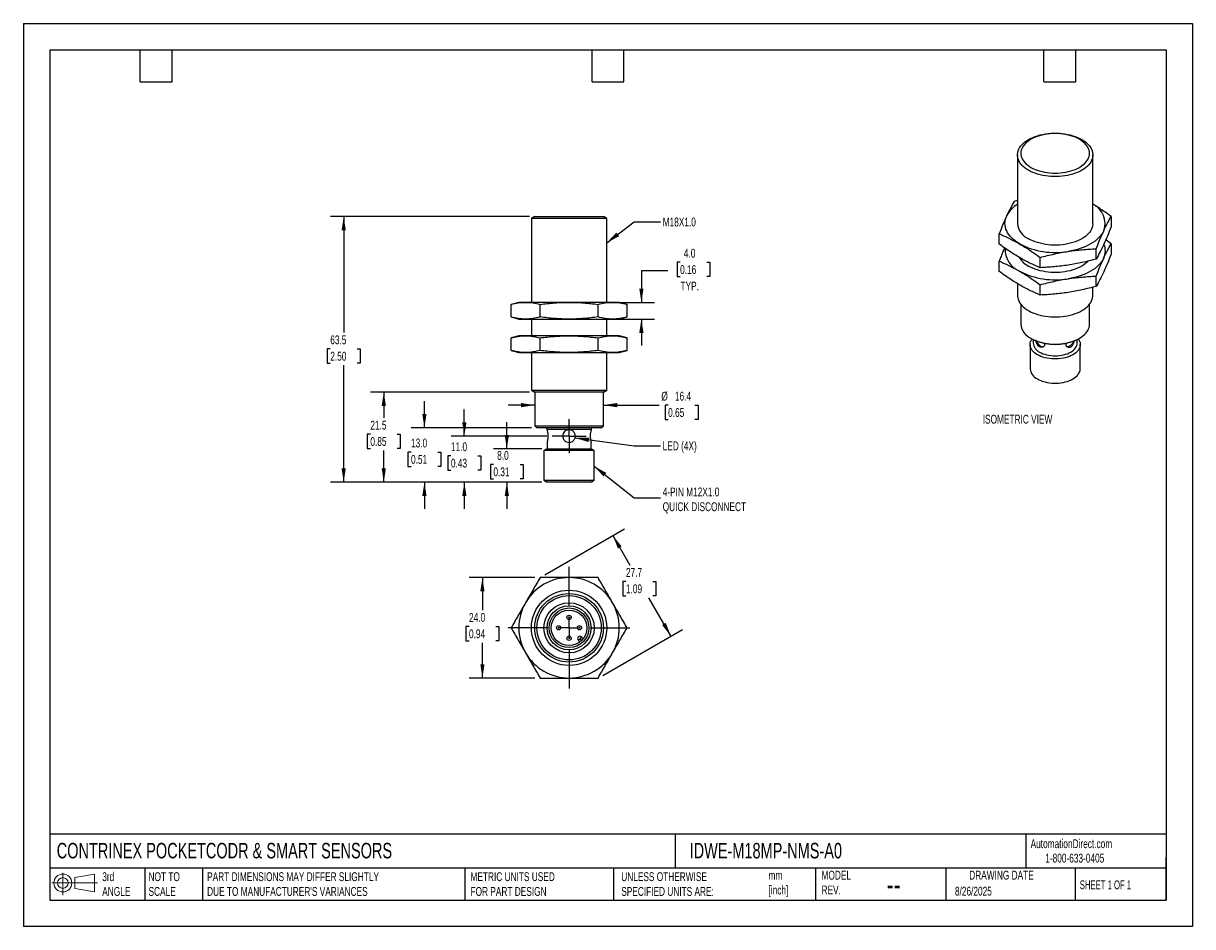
# Model space of a CAD drawing. Header units: millimetres. Extents: x 0 to 279, y 0 to 216.
import ezdxf

# ---------------------------------------------------------------- set-up
doc = ezdxf.new("R2010")
doc.units = ezdxf.units.MM
doc.linetypes.add('CENTERX2', pattern=[20.32, 12.7, -2.54, 2.54, -2.54])
doc.layers.add('CENTER', color=40, linetype='CENTERX2')
doc.layers.add('DIMENSIONS', color=140, linetype='Continuous', lineweight=25)
doc.layers.add('TEXT', color=140, linetype='Continuous', lineweight=25)
doc.styles.add('SLDTEXTSTYLE0', font='TXT', dxfattribs={"width": 0.7})
doc.styles.add('SLDTEXTSTYLE1', font='TXT', dxfattribs={"width": 0.65})
doc.dimstyles.new('SLDDIMSTYLE0', dxfattribs={"dimtxt": 2.158008, "dimasz": 3.302, "dimexe": 0, "dimexo": 0.0625, "dimgap": 0.539502, "dimtad": 0, "dimtih": 1, "dimtoh": 1, "dimdec": 1, "dimrnd": 1e-09, "dimzin": 4, "dimdsep": 46, "dimtxsty": 'SLDTEXTSTYLE0', "dimsah": 1, "dimcen": 0.09, "dimadec": 0, "dimazin": 1, "dimtfac": 1, "dimtdec": 1, "dimtofl": 0, "dimtmove": 0, "dimatfit": 3, "dimfxl": 0, "dimfrac": 2, "dimtolj": 1, "dimtzin": 12, "dimarcsym": 0})
doc.dimstyles.new('SLDDIMSTYLE1', dxfattribs={"dimtxt": 2.158008, "dimasz": 3.302, "dimexe": 0, "dimexo": 0.0625, "dimgap": 0.539502, "dimtad": 0, "dimtih": 1, "dimtoh": 1, "dimdec": 1, "dimrnd": 1e-09, "dimzin": 12, "dimdsep": 46, "dimtxsty": 'SLDTEXTSTYLE0', "dimsah": 1, "dimcen": 0.09, "dimadec": 0, "dimazin": 3, "dimtfac": 1, "dimtdec": 1, "dimtofl": 0, "dimtmove": 0, "dimatfit": 3, "dimfxl": 0, "dimfrac": 2, "dimtolj": 1, "dimtzin": 12, "dimarcsym": 0})
doc.dimstyles.new('SLDDIMSTYLE2', dxfattribs={"dimtxt": 2.158008, "dimasz": 3.302, "dimexe": 0, "dimexo": 0.0625, "dimgap": 0.539502, "dimtad": 0, "dimtih": 1, "dimtoh": 1, "dimdec": 1, "dimrnd": 1e-09, "dimzin": 4, "dimdsep": 46, "dimtxsty": 'SLDTEXTSTYLE0', "dimsah": 1, "dimcen": 0.09, "dimadec": 0, "dimazin": 1, "dimtfac": 1, "dimtdec": 1, "dimtmove": 0, "dimatfit": 0, "dimfxl": 0, "dimfrac": 2, "dimtolj": 1, "dimtzin": 12, "dimarcsym": 0})
doc.dimstyles.new('SLDDIMSTYLE3', dxfattribs={"dimtxt": 2.158008, "dimasz": 3.302, "dimexe": 0, "dimexo": 0.0625, "dimgap": 0.539502, "dimtad": 0, "dimtih": 1, "dimtoh": 1, "dimdec": 1, "dimrnd": 1e-09, "dimzin": 12, "dimdsep": 46, "dimtxsty": 'SLDTEXTSTYLE0', "dimsah": 1, "dimcen": 0.09, "dimadec": 0, "dimazin": 3, "dimtfac": 1, "dimtdec": 1, "dimtmove": 0, "dimatfit": 0, "dimfxl": 0, "dimfrac": 2, "dimtolj": 1, "dimtzin": 12, "dimarcsym": 0})
doc.dimstyles.new('SLDDIMSTYLE4', dxfattribs={"dimtxt": 0.18, "dimasz": 3.302, "dimexe": 0, "dimexo": 0.0625, "dimgap": 0, "dimtad": 0, "dimtih": 1, "dimtoh": 1, "dimdec": 0, "dimrnd": 1e-09, "dimzin": 0, "dimdsep": 46, "dimtxsty": 'Standard', "dimsah": 1, "dimcen": 0.09, "dimadec": 0, "dimazin": 0, "dimtfac": 3.302, "dimtdec": 0, "dimtofl": 0, "dimtmove": 0, "dimatfit": 3, "dimfxl": 0, "dimfrac": 2, "dimtolj": 1, "dimtzin": 0, "dimarcsym": 0})

# ---------------------------------------------------------------- blocks, each defined once
blk = doc.blocks.new('Block11')
at = {"color": 7, "linetype": 'Continuous', "lineweight": 18}
for p, q in [((0, 2.88), (10.87, 2.88)), ((2.59, 5.31), (2.59, 0)), ((5.48, 4.17), (10.18, 5.03)), ((5.48, 1.6), (5.48, 4.17)), ((10.18, 5.03), (10.18, 0.73)), ((5.48, 1.6), (10.18, 0.73))]:
    blk.add_line(p, q, dxfattribs=at)
for radius in [2.15, 1.29]:
    blk.add_circle((2.59, 2.88), radius, dxfattribs=at)
blk = doc.blocks.new('Block12')
at = {"color": 7, "linetype": 'Continuous'}
blk.add_blockref('Block11', (0, 0), dxfattribs=at)
blk = doc.blocks.new('_D')
at = {"layer": 'DIMENSIONS'}
for p, q in [((122.2, 83.43), (106.52, 83.43)), ((109.69, 83.43), (109.69, 75.67)), ((106.49, 71.76), (105.76, 71.76)), ((105.76, 71.76), (105.76, 68.33)), ((112.9, 71.76), (113.62, 71.76)), ((113.62, 71.76), (113.62, 68.33)), ((105.76, 68.33), (106.49, 68.33)), ((109.69, 59.43), (109.69, 67.84)), ((113.62, 68.33), (112.9, 68.33)), ((122.2, 59.43), (106.52, 59.43))]:
    blk.add_line(p, q, dxfattribs=at)
for points in [[(109.69, 83.43), (109.19, 80.13), (110.2, 80.13)], [(109.69, 59.43), (110.2, 62.73), (109.19, 62.73)]]:
    blk.add_solid(points, dxfattribs=at)
at = {"layer": 'DIMENSIONS', "char_height": 2.117, "attachment_point": 1, "style": 'SLDTEXTSTYLE0'}
for s, insert in [('24.0', (106.49, 74.97)), ('0.94', (106.49, 71.06))]:
    blk.add_mtext(s, dxfattribs=dict(at, insert=insert))
blk = doc.blocks.new('_D_1')
at = {"layer": 'DIMENSIONS'}
for p, q in [((124.57, 84.06), (143.62, 95.06)), ((140.87, 93.47), (144.94, 86.42)), ((143.99, 82.51), (143.27, 82.51)), ((143.27, 82.51), (143.27, 79.08)), ((150.4, 82.51), (151.13, 82.51)), ((151.13, 82.51), (151.13, 79.08)), ((143.27, 79.08), (143.99, 79.08)), ((154.73, 69.47), (149.46, 78.6)), ((151.13, 79.08), (150.4, 79.08)), ((138.43, 60.06), (157.48, 71.06))]:
    blk.add_line(p, q, dxfattribs=at)
for points in [[(140.87, 93.47), (142.08, 90.36), (142.96, 90.87)], [(154.73, 69.47), (153.51, 72.59), (152.63, 72.08)]]:
    blk.add_solid(points, dxfattribs=at)
at = {"layer": 'DIMENSIONS', "char_height": 2.117, "attachment_point": 1, "style": 'SLDTEXTSTYLE0'}
for s, insert in [('27.7', (143.99, 85.72)), ('1.09', (143.99, 81.81))]:
    blk.add_mtext(s, dxfattribs=dict(at, insert=insert))
blk = doc.blocks.new('SW_CENTERMARKSYMBOL_0')
at = {"layer": 'CENTER', "color": 0}
for p, q in [((0, 5.08), (0, 14.54)), ((-5.08, 0), (-14.54, 0)), ((0, 0), (-2.54, 0)), ((0, 0), (0, 2.54)), ((0, 0), (2.54, 0)), ((0, 0), (0, -2.54)), ((5.08, 0), (14.54, 0)), ((0, -5.08), (0, -14.54))]:
    blk.add_line(p, q, dxfattribs=at)
blk = doc.blocks.new('_D_2')
at = {"layer": 'DIMENSIONS'}
for p, q in [((115.53, 114.2), (115.53, 120.55)), ((123.86, 114.2), (112.36, 114.2)), ((112.32, 110.48), (111.6, 110.48)), ((111.6, 110.48), (111.6, 107.05)), ((118.74, 110.48), (119.46, 110.48)), ((119.46, 110.48), (119.46, 107.05)), ((111.6, 107.05), (112.32, 107.05)), ((123.87, 106.24), (112.36, 106.24)), ((115.53, 106.24), (115.53, 99.89)), ((119.46, 107.05), (118.74, 107.05))]:
    blk.add_line(p, q, dxfattribs=at)
for points in [[(115.53, 114.2), (116.04, 117.5), (115.02, 117.5)], [(115.53, 106.24), (115.02, 102.94), (116.04, 102.94)]]:
    blk.add_solid(points, dxfattribs=at)
at = {"layer": 'DIMENSIONS', "char_height": 2.117, "attachment_point": 1, "style": 'SLDTEXTSTYLE0'}
for s, insert in [('8.0', (113.22, 113.69)), ('0.31', (112.32, 109.78))]:
    blk.add_mtext(s, dxfattribs=dict(at, insert=insert))
blk = doc.blocks.new('_D_3')
at = {"layer": 'DIMENSIONS'}
for p, q in [((105.37, 117.25), (105.37, 123.6)), ((125.08, 117.25), (102.2, 117.25)), ((102.17, 112.55), (101.44, 112.55)), ((101.44, 112.55), (101.44, 109.12)), ((108.58, 112.55), (109.3, 112.55)), ((109.3, 112.55), (109.3, 109.12)), ((101.44, 109.12), (102.17, 109.12)), ((109.3, 109.12), (108.58, 109.12)), ((123.87, 106.24), (102.2, 106.24)), ((105.37, 106.24), (105.37, 99.89))]:
    blk.add_line(p, q, dxfattribs=at)
for points in [[(105.37, 117.25), (105.88, 120.55), (104.87, 120.55)], [(105.37, 106.24), (104.87, 102.94), (105.88, 102.94)]]:
    blk.add_solid(points, dxfattribs=at)
at = {"layer": 'DIMENSIONS', "char_height": 2.117, "attachment_point": 1, "style": 'SLDTEXTSTYLE0'}
for s, insert in [('11.0', (102.17, 115.77)), ('0.43', (102.17, 111.85))]:
    blk.add_mtext(s, dxfattribs=dict(at, insert=insert))
blk = doc.blocks.new('_D_4')
at = {"layer": 'DIMENSIONS'}
for p, q in [((95.83, 119.24), (95.83, 125.59)), ((121.44, 119.24), (92.66, 119.24)), ((92.63, 113.45), (91.9, 113.45)), ((91.9, 113.45), (91.9, 110.02)), ((99.04, 113.45), (99.76, 113.45)), ((99.76, 113.45), (99.76, 110.02)), ((91.9, 110.02), (92.63, 110.02)), ((99.76, 110.02), (99.04, 110.02)), ((123.87, 106.24), (92.66, 106.24)), ((95.83, 106.24), (95.83, 99.89))]:
    blk.add_line(p, q, dxfattribs=at)
for points in [[(95.83, 119.24), (96.34, 122.54), (95.33, 122.54)], [(95.83, 106.24), (95.33, 102.94), (96.34, 102.94)]]:
    blk.add_solid(points, dxfattribs=at)
at = {"layer": 'DIMENSIONS', "char_height": 2.117, "attachment_point": 1, "style": 'SLDTEXTSTYLE0'}
for s, insert in [('13.0', (92.63, 116.66)), ('0.51', (92.63, 112.75))]:
    blk.add_mtext(s, dxfattribs=dict(at, insert=insert))
blk = doc.blocks.new('_D_5')
at = {"layer": 'DIMENSIONS'}
for p, q in [((120.93, 127.74), (82.95, 127.74)), ((86.13, 127.74), (86.13, 121.63)), ((82.92, 117.72), (82.19, 117.72)), ((82.19, 117.72), (82.19, 114.29)), ((89.33, 117.72), (90.06, 117.72)), ((90.06, 117.72), (90.06, 114.29)), ((82.19, 114.29), (82.92, 114.29)), ((86.13, 106.24), (86.13, 113.8)), ((90.06, 114.29), (89.33, 114.29)), ((123.87, 106.24), (82.95, 106.24))]:
    blk.add_line(p, q, dxfattribs=at)
for points in [[(86.13, 127.74), (85.62, 124.44), (86.63, 124.44)], [(86.13, 106.24), (86.63, 109.54), (85.62, 109.54)]]:
    blk.add_solid(points, dxfattribs=at)
at = {"layer": 'DIMENSIONS', "char_height": 2.117, "attachment_point": 1, "style": 'SLDTEXTSTYLE0'}
for s, insert in [('21.5', (82.92, 120.93)), ('0.85', (82.92, 117.02))]:
    blk.add_mtext(s, dxfattribs=dict(at, insert=insert))
blk = doc.blocks.new('_D_6')
at = {"layer": 'DIMENSIONS'}
for p, q in [((120.93, 169.74), (73.37, 169.74)), ((76.55, 169.74), (76.55, 142.01)), ((73.34, 138.1), (72.61, 138.1)), ((72.61, 138.1), (72.61, 134.67)), ((79.75, 138.1), (80.48, 138.1)), ((80.48, 138.1), (80.48, 134.67)), ((72.61, 134.67), (73.34, 134.67)), ((76.55, 106.24), (76.55, 134.19)), ((80.48, 134.67), (79.75, 134.67)), ((123.87, 106.24), (73.37, 106.24))]:
    blk.add_line(p, q, dxfattribs=at)
for points in [[(76.55, 169.74), (76.04, 166.44), (77.05, 166.44)], [(76.55, 106.24), (77.05, 109.54), (76.04, 109.54)]]:
    blk.add_solid(points, dxfattribs=at)
at = {"layer": 'DIMENSIONS', "char_height": 2.117, "attachment_point": 1, "style": 'SLDTEXTSTYLE0'}
for s, insert in [('63.5', (73.34, 141.31)), ('2.50', (73.34, 137.4))]:
    blk.add_mtext(s, dxfattribs=dict(at, insert=insert))
blk = doc.blocks.new('_D_7')
at = {"layer": 'DIMENSIONS'}
for p, q in [((154.03, 156.79), (147.68, 156.79)), ((147.68, 156.79), (147.68, 149.22)), ((156.93, 158.81), (156.2, 158.81)), ((156.2, 158.81), (156.2, 155.38)), ((163.34, 158.81), (164.07, 158.81)), ((164.07, 158.81), (164.07, 155.38)), ((156.2, 155.38), (156.93, 155.38)), ((164.07, 155.38), (163.34, 155.38)), ((142.06, 149.22), (150.85, 149.22)), ((142.06, 145.22), (150.85, 145.22)), ((147.68, 145.22), (147.68, 138.87))]:
    blk.add_line(p, q, dxfattribs=at)
for points in [[(147.68, 149.22), (148.19, 152.53), (147.17, 152.53)], [(147.68, 145.22), (147.17, 141.92), (148.19, 141.92)]]:
    blk.add_solid(points, dxfattribs=at)
at = {"layer": 'DIMENSIONS', "char_height": 2.117, "attachment_point": 1, "style": 'SLDTEXTSTYLE0'}
for s, insert in [('4.0', (157.83, 162.02)), ('0.16', (156.93, 158.11)), ('TYP.', (157.03, 154.19))]:
    blk.add_mtext(s, dxfattribs=dict(at, insert=insert))
blk = doc.blocks.new('_D_8')
at = {"layer": 'DIMENSIONS'}
for p, q in [((122.2, 124.65), (115.85, 124.65)), ((138.61, 124.65), (151.96, 124.65)), ((154.07, 124.65), (153.35, 124.65)), ((153.35, 124.65), (153.35, 121.22)), ((160.48, 124.65), (161.21, 124.65)), ((161.21, 124.65), (161.21, 121.22)), ((153.35, 121.22), (154.07, 121.22)), ((161.21, 121.22), (160.48, 121.22))]:
    blk.add_line(p, q, dxfattribs=at)
for points in [[(122.2, 124.65), (118.9, 125.16), (118.9, 124.14)], [(138.61, 124.65), (141.91, 124.14), (141.91, 125.16)]]:
    blk.add_solid(points, dxfattribs=at)
at = {"layer": 'DIMENSIONS', "char_height": 2.117, "attachment_point": 1, "style": 'SLDTEXTSTYLE0'}
for s, insert in [('%%c', (152.44, 127.86)), ('16.4', (155.7, 127.86)), ('0.65', (154.07, 123.95))]:
    blk.add_mtext(s, dxfattribs=dict(at, insert=insert))
blk = doc.blocks.new('SW_CENTERMARKSYMBOL_1')
at = {"layer": 'CENTER', "color": 0}
for p, q in [((0, 2.54), (0, 4.05)), ((-2.54, 0), (-4.05, 0)), ((0, 0), (-2.54, 0)), ((0, 0), (0, 2.54)), ((0, 0), (0, -2.54)), ((0, 0), (2.54, 0)), ((2.54, 0), (4.05, 0)), ((0, -2.54), (0, -4.05))]:
    blk.add_line(p, q, dxfattribs=at)

msp = doc.modelspace()

# ---------------------------------------------------------------- linework, layer by layer
at = {"color": 7, "linetype": 'Continuous'}
for p, q in [((0, 215.9), (0, 0)), ((0, 215.9), (279.4, 215.9)), ((279.4, 215.9), (279.4, 0)), ((279.4, 0), (0, 0))]:
    msp.add_line(p, q, dxfattribs=at)
for p, q in [((237.56, 184.46), (237.56, 168.09)), ((255.56, 168.09), (255.56, 184.46)), ((237.56, 173.54), (236.76, 173.34)), ((122.2, 169.74), (121.4, 169.28)), ((121.4, 169.28), (121.4, 149.22)), ((139.4, 169.28), (121.4, 169.28)), ((122.2, 169.74), (138.61, 169.74)), ((139.4, 169.28), (138.61, 169.74)), ((139.4, 149.22), (139.4, 169.28)), ((259.94, 169.75), (259.94, 167.3)), ((233.18, 163.16), (233.18, 165.61)), ((259.94, 163.22), (259.94, 160.77)), ((242.97, 157.5), (242.97, 159.95)), ((256.36, 159.57), (256.36, 162.02)), ((233.18, 156.62), (233.18, 159.08)), ((237.56, 153.7), (237.56, 150.92)), ((256.36, 153.04), (256.36, 155.49)), ((242.97, 150.97), (242.97, 153.42)), ((255.56, 150.92), (255.56, 152.83)), ((118.4, 149.22), (116.55, 148.73)), ((116.55, 145.72), (116.55, 148.73)), ((120.01, 149.22), (118.4, 149.22)), ((130.4, 149.22), (120.01, 149.22)), ((123.47, 145.72), (123.47, 148.73)), ((140.79, 149.22), (130.4, 149.22)), ((137.33, 145.72), (137.33, 148.73)), ((142.4, 149.22), (140.79, 149.22)), ((144.26, 148.73), (142.4, 149.22)), ((144.26, 145.72), (144.26, 148.73)), ((238.36, 148.78), (238.36, 143.98)), ((254.76, 143.98), (254.76, 148.78)), ((116.55, 145.72), (118.4, 145.22)), ((142.4, 145.22), (144.26, 145.72)), ((118.4, 145.22), (120.01, 145.22)), ((120.01, 145.22), (130.4, 145.22)), ((121.4, 145.22), (121.4, 141.22)), ((130.4, 145.22), (140.79, 145.22)), ((139.4, 141.22), (139.4, 145.22)), ((140.79, 145.22), (142.4, 145.22)), ((118.4, 141.22), (116.55, 140.73)), ((116.55, 137.72), (116.55, 140.73)), ((120.01, 141.22), (118.4, 141.22)), ((130.4, 141.22), (120.01, 141.22)), ((123.47, 137.72), (123.47, 140.73)), ((140.79, 141.22), (130.4, 141.22)), ((137.33, 137.72), (137.33, 140.73)), ((142.4, 141.22), (140.79, 141.22)), ((144.26, 140.73), (142.4, 141.22)), ((144.26, 137.72), (144.26, 140.73)), ((241.28, 140.35), (241.28, 139.49)), ((241.48, 140.26), (241.8, 140.12)), ((251.32, 140.12), (251.64, 140.26)), ((251.83, 139.49), (251.83, 140.35)), ((116.55, 137.72), (118.4, 137.22)), ((118.4, 137.22), (120.01, 137.22)), ((120.01, 137.22), (130.4, 137.22)), ((121.4, 137.22), (121.4, 128.2)), ((130.4, 137.22), (140.79, 137.22)), ((139.4, 128.2), (139.4, 137.22)), ((140.79, 137.22), (142.4, 137.22)), ((142.4, 137.22), (144.26, 137.72)), ((240.56, 139.14), (240.56, 133.36)), ((252.56, 133.36), (252.56, 139.14)), ((121.4, 128.2), (122.2, 127.74)), ((121.4, 128.2), (139.4, 128.2)), ((122.2, 127.74), (122.2, 119.7)), ((138.61, 127.74), (122.2, 127.74)), ((138.61, 127.74), (139.4, 128.2)), ((138.61, 119.7), (138.61, 127.74)), ((122.2, 119.7), (122.71, 119.24)), ((122.2, 119.7), (130.4, 119.7)), ((130.4, 119.24), (122.71, 119.24)), ((125.13, 118.83), (125.13, 118.73)), ((130.4, 118.83), (125.13, 118.83)), ((130.4, 119.7), (138.61, 119.7)), ((138.09, 119.24), (130.4, 119.24)), ((135.68, 118.83), (130.4, 118.83)), ((135.68, 118.72), (135.68, 118.83)), ((138.09, 119.24), (138.61, 119.7)), ((125.13, 115.76), (125.13, 114.2)), ((135.68, 114.2), (135.68, 115.75)), ((125.13, 114.2), (124.4, 113.78)), ((124.4, 113.78), (124.4, 106.7)), ((130.4, 113.78), (124.4, 113.78)), ((125.13, 114.2), (130.4, 114.2)), ((130.4, 114.2), (135.68, 114.2)), ((136.4, 113.78), (130.4, 113.78)), ((136.4, 113.78), (135.68, 114.2)), ((136.4, 106.7), (136.4, 113.78)), ((124.4, 106.7), (125.14, 106.24)), ((124.4, 106.7), (130.4, 106.7)), ((130.4, 106.24), (125.14, 106.24)), ((130.4, 106.7), (136.4, 106.7)), ((135.67, 106.24), (130.4, 106.24)), ((135.67, 106.24), (136.4, 106.7)), ((132.6, 68.46), (132.95, 68.82)), ((133, 68.06), (132.6, 68.46)), ((132.95, 68.82), (133.37, 68.39)), ((133.36, 69.24), (133.02, 68.88)), ((133.44, 68.46), (133.02, 68.88)), ((133.36, 69.24), (133.77, 68.84))]:
    msp.add_line(p, q)
at = {"flags": 128}
for points in [[(252.92, 188.14), (253.38, 187.85), (253.8, 187.55), (254.18, 187.23), (254.52, 186.89), (254.81, 186.54), (255.05, 186.18), (255.25, 185.81), (255.4, 185.43), (255.5, 185.04), (255.55, 184.66), (255.55, 184.27), (255.5, 183.88), (255.4, 183.5), (255.25, 183.12), (255.05, 182.75), (254.81, 182.39), (254.52, 182.04), (254.18, 181.7), (253.8, 181.38), (253.38, 181.07), (252.92, 180.79), (252.43, 180.52), (251.9, 180.28), (251.35, 180.06), (250.76, 179.87), (250.16, 179.7), (249.53, 179.56), (248.89, 179.44), (248.23, 179.36), (247.57, 179.3), (246.9, 179.27), (246.22, 179.27), (245.55, 179.3), (244.89, 179.36), (244.23, 179.44), (243.59, 179.56), (242.96, 179.7), (242.35, 179.87), (241.77, 180.06), (241.22, 180.28), (240.69, 180.52), (240.2, 180.79), (239.74, 181.07), (239.32, 181.38), (238.94, 181.7), (238.6, 182.04), (238.31, 182.39), (238.06, 182.75), (237.87, 183.12), (237.72, 183.5), (237.62, 183.88), (237.57, 184.27), (237.57, 184.66), (237.62, 185.04), (237.72, 185.43), (237.87, 185.81), (238.06, 186.18), (238.31, 186.54), (238.6, 186.89), (238.94, 187.23), (239.32, 187.55), (239.74, 187.85), (240.2, 188.14), (240.69, 188.4), (241.22, 188.64), (241.77, 188.86), (242.35, 189.06), (242.96, 189.23), (243.59, 189.37), (244.23, 189.48), (244.89, 189.57), (245.55, 189.63), (246.22, 189.65), (246.9, 189.65), (247.57, 189.63), (248.23, 189.57), (248.89, 189.48), (249.53, 189.37), (250.16, 189.23), (250.76, 189.06), (251.35, 188.86), (251.9, 188.64), (252.43, 188.4), (252.92, 188.14)], [(252.36, 188.19), (251.89, 188.44), (251.38, 188.67), (250.85, 188.88), (250.28, 189.06), (249.7, 189.21), (249.09, 189.34), (248.47, 189.44), (247.84, 189.52), (247.2, 189.56), (246.56, 189.57), (245.92, 189.56), (245.28, 189.52), (244.64, 189.44), (244.02, 189.34), (243.42, 189.21), (242.84, 189.06), (242.27, 188.88), (241.74, 188.67), (241.23, 188.44), (240.76, 188.19), (240.32, 187.91), (239.92, 187.62), (239.57, 187.31), (239.25, 186.99), (238.98, 186.65), (238.76, 186.3), (238.58, 185.94), (238.46, 185.58), (238.38, 185.21), (238.36, 184.84), (238.38, 184.47), (238.46, 184.1), (238.58, 183.73), (238.76, 183.38), (238.98, 183.03), (239.25, 182.69), (239.57, 182.36), (239.92, 182.06), (240.32, 181.76), (240.76, 181.49), (241.23, 181.24), (241.74, 181.01), (242.27, 180.8), (242.84, 180.62), (243.42, 180.46), (244.02, 180.33), (244.64, 180.23), (245.28, 180.16), (245.92, 180.12), (246.56, 180.1), (247.2, 180.12), (247.84, 180.16), (248.47, 180.23), (249.09, 180.33), (249.7, 180.46), (250.28, 180.62), (250.85, 180.8), (251.38, 181.01), (251.89, 181.24), (252.36, 181.49), (252.8, 181.76), (253.2, 182.06), (253.55, 182.36), (253.87, 182.69), (254.14, 183.03), (254.36, 183.38), (254.54, 183.73), (254.66, 184.1), (254.74, 184.47), (254.76, 184.84), (254.74, 185.21), (254.66, 185.58), (254.54, 185.94), (254.36, 186.3), (254.14, 186.65), (253.87, 186.99), (253.55, 187.31), (253.2, 187.62), (252.8, 187.91), (252.36, 188.19)], [(238.07, 163.19), (237.54, 163.52), (237.04, 163.87), (236.58, 164.24), (236.17, 164.62), (235.8, 165.02), (235.47, 165.44), (235.2, 165.86), (234.97, 166.29), (234.79, 166.74), (234.66, 167.18), (234.59, 167.63), (234.56, 168.09), (234.59, 168.54), (234.66, 168.99), (234.79, 169.44), (234.97, 169.88)], [(255.56, 168.09), (255.55, 167.89), (255.5, 167.51), (255.4, 167.12), (255.25, 166.74), (255.05, 166.37), (254.81, 166.01), (254.52, 165.66), (254.18, 165.32), (253.8, 165), (253.38, 164.7), (252.92, 164.41), (252.43, 164.15), (251.9, 163.91), (251.35, 163.69), (250.76, 163.49), (250.16, 163.33), (249.53, 163.18), (248.89, 163.07), (248.23, 162.98), (247.57, 162.92), (246.9, 162.9), (246.22, 162.9), (245.55, 162.92), (244.89, 162.98), (244.23, 163.07), (243.59, 163.18), (242.96, 163.33), (242.35, 163.49), (241.77, 163.69), (241.22, 163.91), (240.69, 164.15), (240.2, 164.41)], [(258.15, 166.29), (257.92, 165.86), (257.65, 165.44), (257.32, 165.02), (256.95, 164.62), (256.54, 164.24), (256.08, 163.87), (255.58, 163.52), (255.04, 163.19), (254.47, 162.88), (253.86, 162.59), (253.23, 162.33), (252.56, 162.09), (251.87, 161.87), (251.15, 161.69), (250.42, 161.53), (249.67, 161.4)], [(258.15, 159.76), (257.92, 159.33), (257.65, 158.9), (257.32, 158.49), (256.95, 158.09), (256.54, 157.71), (256.08, 157.34), (255.58, 156.99), (255.04, 156.66), (254.47, 156.35), (253.86, 156.06), (253.23, 155.79), (252.56, 155.56), (251.87, 155.34), (251.15, 155.15), (250.42, 155), (249.67, 154.86)], [(254.48, 159.08), (254.18, 158.79), (253.8, 158.47), (253.38, 158.17), (252.92, 157.88), (252.43, 157.62), (251.9, 157.37), (251.35, 157.16), (250.76, 156.96), (250.16, 156.79), (249.53, 156.65), (248.89, 156.54), (248.23, 156.45), (247.57, 156.39), (246.9, 156.36), (246.22, 156.36), (245.55, 156.39), (244.89, 156.45), (244.23, 156.54), (243.59, 156.65), (242.96, 156.79), (242.35, 156.96), (241.77, 157.16), (241.22, 157.37), (240.69, 157.62), (240.2, 157.88)], [(237.56, 150.92), (237.57, 150.73), (237.62, 150.34), (237.72, 149.95), (237.87, 149.57), (238.06, 149.2), (238.31, 148.84), (238.6, 148.49), (238.94, 148.16), (239.32, 147.83), (239.74, 147.53), (240.2, 147.25), (240.69, 146.98), (241.22, 146.74), (241.77, 146.52), (242.35, 146.33), (242.96, 146.16), (243.59, 146.02), (244.23, 145.9), (244.89, 145.81), (245.55, 145.76), (246.22, 145.73), (246.9, 145.73), (247.57, 145.76), (248.23, 145.81), (248.89, 145.9), (249.53, 146.02), (250.16, 146.16), (250.76, 146.33), (251.35, 146.52), (251.9, 146.74), (252.43, 146.98), (252.92, 147.25), (253.38, 147.53), (253.8, 147.83), (254.18, 148.16), (254.52, 148.49), (254.81, 148.84), (255.05, 149.2), (255.25, 149.57), (255.4, 149.95), (255.5, 150.34), (255.55, 150.73), (255.56, 150.92)], [(240.76, 140.63), (241.23, 140.38), (241.74, 140.15), (242.27, 139.94), (242.84, 139.76), (243.42, 139.6), (244.02, 139.47), (244.64, 139.37), (245.28, 139.3), (245.92, 139.26), (246.56, 139.24), (247.2, 139.26), (247.84, 139.3), (248.47, 139.37), (249.09, 139.47), (249.7, 139.6), (250.28, 139.76), (250.85, 139.94), (251.38, 140.15), (251.89, 140.38), (252.36, 140.63), (252.8, 140.9), (253.2, 141.2), (253.55, 141.5), (253.87, 141.83), (254.14, 142.17), (254.36, 142.52), (254.54, 142.87), (254.66, 143.24), (254.74, 143.61), (254.76, 143.98)], [(242.32, 136.7), (241.94, 136.93), (241.61, 137.19), (241.32, 137.46), (241.07, 137.75), (240.87, 138.04), (240.72, 138.35), (240.62, 138.67), (240.57, 138.98), (240.57, 139.3), (240.62, 139.62), (240.72, 139.94), (240.87, 140.25), (241.03, 140.48)], [(252.09, 140.48), (252.25, 140.25), (252.4, 139.94), (252.5, 139.62), (252.55, 139.3), (252.55, 138.98), (252.5, 138.67), (252.4, 138.35), (252.25, 138.04), (252.05, 137.75), (251.8, 137.46), (251.51, 137.19), (251.18, 136.93), (250.8, 136.7), (250.39, 136.48), (249.95, 136.29), (249.48, 136.12), (248.98, 135.98), (248.47, 135.86), (247.93, 135.77), (247.39, 135.71), (246.84, 135.68), (246.28, 135.68), (245.73, 135.71), (245.19, 135.77), (244.65, 135.86), (244.14, 135.98), (243.64, 136.12), (243.17, 136.29), (242.73, 136.48), (242.32, 136.7)], [(250.98, 139.97), (250.93, 139.84), (250.82, 139.59), (250.67, 139.36), (250.5, 139.14), (250.32, 138.96), (250.13, 138.8), (249.93, 138.69), (249.74, 138.62), (249.56, 138.6), (249.39, 138.62), (249.28, 138.67)], [(242.83, 137.33), (243.21, 137.13), (243.63, 136.95), (244.07, 136.8), (244.54, 136.67), (245.03, 136.57), (245.53, 136.5), (246.04, 136.46), (246.56, 136.44), (247.08, 136.46), (247.59, 136.5), (248.09, 136.57), (248.58, 136.67), (249.05, 136.8), (249.49, 136.95), (249.91, 137.13), (250.29, 137.33), (250.64, 137.55), (250.95, 137.79), (251.21, 138.05), (251.43, 138.32), (251.61, 138.6), (251.73, 138.89), (251.81, 139.19), (251.83, 139.49)], [(242.32, 130.91), (242.73, 130.7), (243.17, 130.51), (243.64, 130.34), (244.14, 130.2), (244.65, 130.08), (245.19, 129.99), (245.73, 129.93), (246.28, 129.9), (246.84, 129.9), (247.39, 129.93), (247.93, 129.99), (248.47, 130.08), (248.98, 130.2), (249.48, 130.34), (249.95, 130.51), (250.39, 130.7), (250.8, 130.91), (251.18, 131.15), (251.51, 131.41), (251.8, 131.68), (252.05, 131.96), (252.25, 132.26), (252.4, 132.57), (252.5, 132.89), (252.55, 133.2), (252.56, 133.36)]]:
    msp.add_lwpolyline(points, dxfattribs=at)
for centre, radius in [((130.4, 71.43), 9), ((130.4, 71.43), 8.2), ((130.4, 71.43), 7.69), ((130.4, 71.43), 6), ((130.4, 71.43), 5.26), ((130.4, 71.43), 4.74), ((130.4, 71.43), 4.25), ((130.4, 73.92), 0.508), ((130.4, 73.92), 0.101), ((127.91, 71.43), 0.508), ((127.91, 71.43), 0.101), ((132.89, 71.43), 0.508), ((132.89, 71.43), 0.101), ((130.4, 68.94), 0.508), ((130.4, 68.94), 0.101)]:
    msp.add_circle(centre, radius)
for centre, radius, start, end in [((241.28, 166.61), 7.11, 121.5719, 152.6436), ((253.35, 168.06), 5.12, 339.8682, 64.37), ((241.97, 168.47), 4.42, 184.9193, 246.4008), ((240.29, 161.9), 5.7, 177.7303, 247.0721), ((246.54, 179.55), 18.42, 242.6428, 279.7711), ((254.41, 161.55), 4.14, 334.3968, 22.9108), ((242.77, 162.82), 5.57, 210.8598, 242.4182), ((246.54, 173.02), 18.42, 242.6428, 279.7711), ((242.47, 144.4), 4.14, 185.7801, 245.54), ((246.56, 151.33), 12.19, 246.9914, 293.0086), ((243.82, 140.34), 1.73, 192.218, 266.4959), ((243.92, 139.75), 2.65, 185.6948, 245.6253), ((243.56, 133.66), 3.01, 185.6623, 245.6579), ((124.72, 118.83), 0.406, 0, 90), ((136.08, 118.83), 0.406, 90, 180), ((130.4, 71.43), 12, 90, 150), ((130.4, 71.43), 12, 30, 90), ((130.4, 71.43), 12, 150, 210), ((130.4, 71.43), 12, 330, 30), ((132.98, 68.85), 0.546, 45.5944, 225), ((132.98, 68.85), 0.0463, 45.5944, 225), ((130.4, 71.43), 12, 210, 270), ((130.4, 71.43), 12, 270, 330)]:
    msp.add_arc(centre, radius, start, end)
for points, knots in [([(236.76, 173.34), (236.46, 172.82), (236.17, 172.28), (235.57, 171.14), (235.27, 170.53), (234.97, 169.88)], [0, 0, 0, 0, 0.5, 0.5, 1, 1, 1, 1]), ([(259.94, 169.75), (259.54, 170.04), (258.73, 170.63), (257.5, 171.46), (256.45, 172.15), (255.8, 172.54), (255.56, 172.68)], [0, 0, 0, 0, 0.278547, 0.557321, 0.836968, 1, 1, 1, 1]), ([(234.97, 169.88), (234.67, 169.23), (234.37, 168.55), (233.77, 167.12), (233.47, 166.38), (233.18, 165.61)], [0, 0, 0, 0, 0.5, 0.5, 1, 1, 1, 1]), ([(258.15, 166.29), (258.45, 166.94), (258.75, 167.55), (259.35, 168.7), (259.65, 169.24), (259.94, 169.75)], [0, 0, 0, 0, 0.5, 0.5, 1, 1, 1, 1]), ([(233.18, 165.61), (233.99, 165.27), (234.8, 164.9), (236.44, 164.1), (237.25, 163.66), (238.07, 163.19)], [0, 0, 0, 0, 0.5, 0.5, 1, 1, 1, 1]), ([(256.36, 162.02), (256.66, 162.79), (256.95, 163.54), (257.55, 164.96), (257.85, 165.65), (258.15, 166.29)], [0, 0, 0, 0, 0.5, 0.5, 1, 1, 1, 1]), ([(259.94, 167.3), (259.65, 166.53), (259.35, 165.79), (258.75, 164.36), (258.45, 163.68), (258.15, 163.03)], [0, 0, 0, 0, 0.5, 0.5, 1, 1, 1, 1]), ([(238.07, 159.92), (237.25, 160.4), (236.44, 160.91), (234.8, 161.99), (233.99, 162.56), (233.18, 163.16)], [0, 0, 0, 0, 0.5, 0.5, 1, 1, 1, 1]), ([(234.47, 162.23), (234.34, 161.93), (234.05, 161.28), (233.62, 160.22), (233.32, 159.46), (233.18, 159.08)], [0, 0, 0, 0, 0.305535, 0.652608, 1, 1, 1, 1]), ([(238.07, 163.19), (238.9, 162.71), (239.71, 162.2), (241.35, 161.12), (242.16, 160.55), (242.97, 159.95)], [0, 0, 0, 0, 0.5, 0.5, 1, 1, 1, 1]), ([(258.15, 163.03), (257.85, 162.38), (257.55, 161.77), (256.95, 160.63), (256.66, 160.09), (256.36, 159.57)], [0, 0, 0, 0, 0.5, 0.5, 1, 1, 1, 1]), ([(258.15, 159.76), (258.45, 160.41), (258.75, 161.02), (259.35, 162.16), (259.65, 162.7), (259.94, 163.22)], [0, 0, 0, 0, 0.5, 0.5, 1, 1, 1, 1]), ([(259.94, 163.22), (259.54, 163.52), (259.11, 163.83), (258.68, 164.13), (258.65, 164.14)], [0, 0, 0, 0, 0.9415405, 1, 1, 1, 1]), ([(242.97, 157.5), (242.16, 157.84), (241.35, 158.21), (239.71, 159.01), (238.9, 159.45), (238.07, 159.92)], [0, 0, 0, 0, 0.5, 0.5, 1, 1, 1, 1]), ([(242.97, 159.95), (244.08, 160.25), (245.2, 160.53), (247.43, 161.01), (248.54, 161.22), (249.67, 161.4)], [0, 0, 0, 0, 0.5, 0.5, 1, 1, 1, 1]), ([(249.67, 161.4), (250.79, 161.57), (251.9, 161.7), (254.13, 161.91), (255.25, 161.98), (256.36, 162.02)], [0, 0, 0, 0, 0.5, 0.5, 1, 1, 1, 1]), ([(256.36, 159.57), (255.25, 159.27), (254.13, 159), (251.9, 158.51), (250.79, 158.3), (249.67, 158.13)], [0, 0, 0, 0, 0.5, 0.5, 1, 1, 1, 1]), ([(256.36, 155.49), (256.66, 156.26), (256.95, 157), (257.55, 158.43), (257.85, 159.11), (258.15, 159.76)], [0, 0, 0, 0, 0.5, 0.5, 1, 1, 1, 1]), ([(259.94, 160.77), (259.65, 160), (259.35, 159.25), (258.75, 157.83), (258.45, 157.14), (258.15, 156.5)], [0, 0, 0, 0, 0.5, 0.5, 1, 1, 1, 1]), ([(233.18, 159.08), (233.99, 158.73), (234.8, 158.37), (236.44, 157.57), (237.25, 157.13), (238.07, 156.66)], [0, 0, 0, 0, 0.5, 0.5, 1, 1, 1, 1]), ([(238.07, 153.39), (237.25, 153.86), (236.44, 154.37), (234.8, 155.46), (233.99, 156.03), (233.18, 156.62)], [0, 0, 0, 0, 0.5, 0.5, 1, 1, 1, 1]), ([(238.07, 156.66), (238.9, 156.18), (239.71, 155.67), (241.35, 154.59), (242.16, 154.02), (242.97, 153.42)], [0, 0, 0, 0, 0.5, 0.5, 1, 1, 1, 1]), ([(249.67, 158.13), (248.54, 157.96), (247.43, 157.82), (245.2, 157.62), (244.08, 157.55), (242.97, 157.5)], [0, 0, 0, 0, 0.5, 0.5, 1, 1, 1, 1]), ([(258.15, 156.5), (257.85, 155.85), (257.55, 155.24), (256.95, 154.09), (256.66, 153.55), (256.36, 153.04)], [0, 0, 0, 0, 0.5, 0.5, 1, 1, 1, 1]), ([(242.97, 153.42), (244.08, 153.72), (245.2, 153.99), (247.43, 154.48), (248.54, 154.69), (249.67, 154.86)], [0, 0, 0, 0, 0.5, 0.5, 1, 1, 1, 1]), ([(249.67, 154.86), (250.79, 155.04), (251.9, 155.17), (254.13, 155.38), (255.25, 155.45), (256.36, 155.49)], [0, 0, 0, 0, 0.5, 0.5, 1, 1, 1, 1]), ([(242.97, 150.97), (242.16, 151.31), (241.35, 151.68), (239.71, 152.48), (238.9, 152.92), (238.07, 153.39)], [0, 0, 0, 0, 0.5, 0.5, 1, 1, 1, 1]), ([(249.67, 151.6), (248.54, 151.42), (247.43, 151.29), (245.2, 151.08), (244.08, 151.01), (242.97, 150.97)], [0, 0, 0, 0, 0.5, 0.5, 1, 1, 1, 1]), ([(256.36, 153.04), (255.25, 152.74), (254.13, 152.47), (251.9, 151.98), (250.79, 151.77), (249.67, 151.6)], [0, 0, 0, 0, 0.5, 0.5, 1, 1, 1, 1]), ([(116.55, 148.73), (117.12, 148.88), (117.7, 149.01), (118.85, 149.18), (119.43, 149.22), (120.01, 149.22)], [0, 0, 0, 0, 0.5, 0.5, 1, 1, 1, 1]), ([(120.01, 149.22), (120.59, 149.22), (121.17, 149.18), (122.32, 149.01), (122.9, 148.88), (123.47, 148.73)], [0, 0, 0, 0, 0.5, 0.5, 1, 1, 1, 1]), ([(123.47, 148.73), (124.62, 148.88), (125.77, 149.01), (128.08, 149.18), (129.24, 149.22), (130.4, 149.22)], [0, 0, 0, 0, 0.5, 0.5, 1, 1, 1, 1]), ([(130.4, 149.22), (131.56, 149.22), (132.72, 149.18), (135.03, 149.01), (136.18, 148.88), (137.33, 148.73)], [0, 0, 0, 0, 0.5, 0.5, 1, 1, 1, 1]), ([(137.33, 148.73), (137.9, 148.88), (138.48, 149.01), (139.64, 149.18), (140.21, 149.22), (140.79, 149.22)], [0, 0, 0, 0, 0.5, 0.5, 1, 1, 1, 1]), ([(140.79, 149.22), (141.37, 149.22), (141.95, 149.18), (143.11, 149.01), (143.68, 148.88), (144.26, 148.73)], [0, 0, 0, 0, 0.5, 0.5, 1, 1, 1, 1]), ([(120.01, 145.22), (119.43, 145.22), (118.85, 145.27), (117.7, 145.44), (117.12, 145.57), (116.55, 145.72)], [0, 0, 0, 0, 0.5, 0.5, 1, 1, 1, 1]), ([(123.47, 145.72), (122.9, 145.57), (122.32, 145.44), (121.17, 145.27), (120.59, 145.22), (120.01, 145.22)], [0, 0, 0, 0, 0.5, 0.5, 1, 1, 1, 1]), ([(130.4, 145.22), (129.24, 145.22), (128.08, 145.27), (125.77, 145.44), (124.62, 145.57), (123.47, 145.72)], [0, 0, 0, 0, 0.5, 0.5, 1, 1, 1, 1]), ([(137.33, 145.72), (136.18, 145.57), (135.03, 145.44), (132.72, 145.27), (131.56, 145.22), (130.4, 145.22)], [0, 0, 0, 0, 0.5, 0.5, 1, 1, 1, 1]), ([(140.79, 145.22), (140.21, 145.22), (139.64, 145.27), (138.48, 145.44), (137.9, 145.57), (137.33, 145.72)], [0, 0, 0, 0, 0.5, 0.5, 1, 1, 1, 1]), ([(144.26, 145.72), (143.68, 145.57), (143.11, 145.44), (141.95, 145.27), (141.37, 145.22), (140.79, 145.22)], [0, 0, 0, 0, 0.5, 0.5, 1, 1, 1, 1]), ([(116.55, 140.73), (117.12, 140.88), (117.7, 141.01), (118.85, 141.18), (119.43, 141.22), (120.01, 141.22)], [0, 0, 0, 0, 0.5, 0.5, 1, 1, 1, 1]), ([(120.01, 141.22), (120.59, 141.22), (121.17, 141.18), (122.32, 141.01), (122.9, 140.88), (123.47, 140.73)], [0, 0, 0, 0, 0.5, 0.5, 1, 1, 1, 1]), ([(123.47, 140.73), (124.62, 140.88), (125.77, 141.01), (128.08, 141.18), (129.24, 141.22), (130.4, 141.22)], [0, 0, 0, 0, 0.5, 0.5, 1, 1, 1, 1]), ([(130.4, 141.22), (131.56, 141.22), (132.72, 141.18), (135.03, 141.01), (136.18, 140.88), (137.33, 140.73)], [0, 0, 0, 0, 0.5, 0.5, 1, 1, 1, 1]), ([(137.33, 140.73), (137.9, 140.88), (138.48, 141.01), (139.64, 141.18), (140.21, 141.22), (140.79, 141.22)], [0, 0, 0, 0, 0.5, 0.5, 1, 1, 1, 1]), ([(140.79, 141.22), (141.37, 141.22), (141.95, 141.18), (143.11, 141.01), (143.68, 140.88), (144.26, 140.73)], [0, 0, 0, 0, 0.5, 0.5, 1, 1, 1, 1]), ([(244.03, 139.42), (244.04, 139.32), (244.06, 139.07), (243.92, 138.76), (243.64, 138.52), (243.3, 138.44), (242.93, 138.51), (242.57, 138.76), (242.28, 139.14), (242.07, 139.6), (242, 139.9), (241.97, 140.04)], [0, 0, 0, 0, 0.081217, 0.200272, 0.318423, 0.432546, 0.545395, 0.6616, 0.780966, 0.898181, 1, 1, 1, 1]), ([(249.1, 139.41), (249.09, 139.37), (249.05, 139.2), (249.13, 138.93), (249.32, 138.63), (249.63, 138.46), (249.99, 138.45), (250.36, 138.6), (250.69, 138.91), (250.94, 139.34), (251.09, 139.74), (251.13, 139.97), (251.14, 140.04)], [0, 0, 0, 0, 0.031993, 0.134731, 0.253441, 0.369203, 0.481624, 0.595005, 0.71246, 0.830874, 0.945484, 1, 1, 1, 1]), ([(120.01, 137.22), (119.43, 137.22), (118.85, 137.27), (117.7, 137.44), (117.12, 137.57), (116.55, 137.72)], [0, 0, 0, 0, 0.5, 0.5, 1, 1, 1, 1]), ([(123.47, 137.72), (122.9, 137.57), (122.32, 137.44), (121.17, 137.27), (120.59, 137.22), (120.01, 137.22)], [0, 0, 0, 0, 0.5, 0.5, 1, 1, 1, 1]), ([(130.4, 137.22), (129.24, 137.22), (128.08, 137.27), (125.77, 137.44), (124.62, 137.57), (123.47, 137.72)], [0, 0, 0, 0, 0.5, 0.5, 1, 1, 1, 1]), ([(137.33, 137.72), (136.18, 137.57), (135.03, 137.44), (132.72, 137.27), (131.56, 137.22), (130.4, 137.22)], [0, 0, 0, 0, 0.5, 0.5, 1, 1, 1, 1]), ([(140.79, 137.22), (140.21, 137.22), (139.64, 137.27), (138.48, 137.44), (137.9, 137.57), (137.33, 137.72)], [0, 0, 0, 0, 0.5, 0.5, 1, 1, 1, 1]), ([(144.26, 137.72), (143.68, 137.57), (143.11, 137.44), (141.95, 137.27), (141.37, 137.22), (140.79, 137.22)], [0, 0, 0, 0, 0.5, 0.5, 1, 1, 1, 1]), ([(125.13, 118.73), (125.13, 118.73), (125.12, 118.76), (125.15, 118.64), (125.22, 118.38), (125.3, 117.99), (125.34, 117.52), (125.35, 117.01), (125.3, 116.53), (125.23, 116.12), (125.16, 115.86), (125.12, 115.73), (125.13, 115.75), (125.13, 115.76)], [0, 0, 0, 0, 0.016628, 0.12436, 0.232972, 0.338095, 0.440675, 0.545592, 0.654184, 0.761977, 0.866151, 0.969175, 1, 1, 1, 1]), ([(128.89, 117.25), (128.89, 117.35), (128.9, 117.45), (128.94, 117.65), (128.97, 117.74), (129.08, 118.02), (129.19, 118.18), (129.47, 118.46), (129.64, 118.57), (129.91, 118.69), (130.01, 118.72), (130.2, 118.76), (130.3, 118.76), (130.5, 118.76), (130.6, 118.75), (130.8, 118.72), (130.89, 118.69), (131.08, 118.61), (131.16, 118.56), (131.33, 118.45), (131.4, 118.39), (131.54, 118.25), (131.6, 118.18), (131.71, 118.01), (131.76, 117.92), (131.87, 117.65), (131.91, 117.45), (131.91, 117.15), (131.9, 117.05), (131.87, 116.86), (131.84, 116.76), (131.76, 116.58), (131.71, 116.49), (131.6, 116.33), (131.54, 116.25), (131.33, 116.04), (131.17, 115.93), (130.89, 115.82), (130.8, 115.79), (130.6, 115.75), (130.5, 115.74), (130.2, 115.74), (130, 115.78), (129.64, 115.93), (129.47, 116.04), (129.26, 116.25), (129.2, 116.33), (129.09, 116.49), (129.04, 116.58), (128.97, 116.76), (128.94, 116.86), (128.9, 117.05), (128.89, 117.15), (128.89, 117.25)], [0, 0, 0, 0, 0.03125, 0.03125, 0.0625, 0.0625, 0.125, 0.125, 0.1875, 0.1875, 0.21875, 0.21875, 0.25, 0.25, 0.28125, 0.28125, 0.3125, 0.3125, 0.34375, 0.34375, 0.375, 0.375, 0.40625, 0.40625, 0.4375, 0.4375, 0.5, 0.5, 0.53125, 0.53125, 0.5625, 0.5625, 0.59375, 0.59375, 0.625, 0.625, 0.6875, 0.6875, 0.71875, 0.71875, 0.75, 0.75, 0.8125, 0.8125, 0.875, 0.875, 0.90625, 0.90625, 0.9375, 0.9375, 0.96875, 0.96875, 1, 1, 1, 1]), ([(135.67, 118.72), (135.67, 118.72), (135.67, 118.72), (135.61, 118.52), (135.54, 118.18), (135.47, 117.73), (135.46, 117.4), (135.46, 117.24)], [0, 0, 0, 0, 0.150527, 0.368428, 0.582469, 0.79113, 1, 1, 1, 1]), ([(135.46, 117.24), (135.46, 117.09), (135.47, 116.77), (135.54, 116.33), (135.61, 115.99), (135.67, 115.77), (135.67, 115.76), (135.67, 115.75)], [0, 0, 0, 0, 0.18855, 0.406413, 0.618865, 0.825188, 1, 1, 1, 1]), ([(123.47, 83.43), (122.9, 82.43), (122.32, 81.44), (121.17, 79.44), (120.59, 78.43), (120.01, 77.43)], [0, 0, 0, 0, 0.5, 0.5, 1, 1, 1, 1]), ([(130.4, 83.43), (129.24, 83.43), (128.08, 83.43), (125.77, 83.43), (124.62, 83.43), (123.47, 83.43)], [0, 0, 0, 0, 0.5, 0.5, 1, 1, 1, 1]), ([(137.33, 83.43), (136.18, 83.43), (135.03, 83.43), (132.72, 83.43), (131.56, 83.43), (130.4, 83.43)], [0, 0, 0, 0, 0.5, 0.5, 1, 1, 1, 1]), ([(140.79, 77.43), (140.21, 78.43), (139.64, 79.44), (138.48, 81.44), (137.9, 82.43), (137.33, 83.43)], [0, 0, 0, 0, 0.5, 0.5, 1, 1, 1, 1]), ([(120.01, 77.43), (119.43, 76.42), (118.85, 75.42), (117.7, 73.42), (117.12, 72.42), (116.55, 71.43)], [0, 0, 0, 0, 0.5, 0.5, 1, 1, 1, 1]), ([(144.26, 71.43), (143.68, 72.42), (143.11, 73.42), (141.95, 75.42), (141.37, 76.42), (140.79, 77.43)], [0, 0, 0, 0, 0.5, 0.5, 1, 1, 1, 1]), ([(116.55, 71.43), (117.12, 70.43), (117.7, 69.44), (118.85, 67.44), (119.43, 66.43), (120.01, 65.43)], [0, 0, 0, 0, 0.5, 0.5, 1, 1, 1, 1]), ([(140.79, 65.43), (141.37, 66.43), (141.95, 67.44), (143.11, 69.44), (143.68, 70.43), (144.26, 71.43)], [0, 0, 0, 0, 0.5, 0.5, 1, 1, 1, 1]), ([(120.01, 65.43), (120.59, 64.42), (121.17, 63.42), (122.32, 61.42), (122.9, 60.42), (123.47, 59.43)], [0, 0, 0, 0, 0.5, 0.5, 1, 1, 1, 1]), ([(137.33, 59.43), (137.9, 60.42), (138.48, 61.42), (139.64, 63.42), (140.21, 64.42), (140.79, 65.43)], [0, 0, 0, 0, 0.5, 0.5, 1, 1, 1, 1]), ([(123.47, 59.43), (124.62, 59.43), (125.77, 59.43), (128.08, 59.43), (129.24, 59.43), (130.4, 59.43)], [0, 0, 0, 0, 0.5, 0.5, 1, 1, 1, 1]), ([(130.4, 59.43), (131.56, 59.43), (132.72, 59.43), (135.03, 59.43), (136.18, 59.43), (137.33, 59.43)], [0, 0, 0, 0, 0.5, 0.5, 1, 1, 1, 1])]:
    msp.add_open_spline(points, degree=3, knots=knots)
at = {"layer": 'TEXT'}
for p, q in [((6.35, 209.55), (273.05, 209.55)), ((6.35, 209.55), (6.35, 6.35)), ((27.94, 201.93), (27.94, 209.55)), ((35.56, 201.93), (35.56, 209.55)), ((135.89, 201.93), (135.89, 209.55)), ((143.51, 201.93), (143.51, 209.55)), ((243.84, 201.93), (243.84, 209.55)), ((251.46, 201.93), (251.46, 209.55)), ((273.05, 209.55), (273.05, 6.35)), ((27.94, 201.93), (35.56, 201.93)), ((135.89, 201.93), (143.51, 201.93)), ((243.84, 201.93), (251.46, 201.93)), ((273.05, 22.13), (6.35, 22.13)), ((155.76, 22.13), (155.76, 13.97)), ((239.58, 22.13), (239.58, 13.97)), ((273.05, 6.35), (273.05, 16.51)), ((273.05, 13.97), (6.35, 13.97)), ((29.04, 13.97), (29.04, 6.35)), ((42.84, 13.97), (42.84, 6.35)), ((105.48, 13.97), (105.48, 6.35)), ((141, 13.97), (141, 6.35)), ((189.3, 13.97), (189.3, 6.35)), ((220.47, 13.97), (220.47, 6.35)), ((251.35, 13.97), (251.35, 6.35)), ((6.35, 6.35), (273.05, 6.35))]:
    msp.add_line(p, q, dxfattribs=at)

# ---------------------------------------------------------------- block references
at = {"layer": 'CENTER'}
for name, p in [('SW_CENTERMARKSYMBOL_1', (130.4, 117.25)), ('SW_CENTERMARKSYMBOL_0', (130.4, 71.43))]:
    msp.add_blockref(name, p, dxfattribs=at)
at = {"layer": 'TEXT'}
msp.add_blockref('Block12', (6.84, 7.55), dxfattribs=at)

# ---------------------------------------------------------------- texts
at = {"color": 179, "linetype": 'Continuous', "lineweight": 18, "char_height": 2.1167, "attachment_point": 1, "style": 'SLDTEXTSTYLE0'}
for s, insert in [('AutomationDirect.com', (240.69, 20.88)), ('1-800-633-0405', (244.19, 17.44))]:
    msp.add_mtext(s, dxfattribs=dict(at, insert=insert))
at = {"layer": 'DIMENSIONS', "attachment_point": 1, "style": 'SLDTEXTSTYLE0'}
for s, insert, char_height in [('M18X1.0', (152.77, 169.49), 2.117), ('ISOMETRIC VIEW', (229.25, 122.35), 2.1167), ('LED (4X)', (152.77, 115.98), 2.117), ('4-PIN M12X1.0^JQUICK DISCONNECT', (152.77, 104.96), 2.1167)]:
    msp.add_mtext(s, dxfattribs=dict(at, insert=insert, char_height=char_height))
at = {"layer": 'TEXT'}
for s, insert, char_height, attachment_point, style in [('CONTRINEX POCKETCODR & SMART SENSORS', (7.97, 20.02), 3.7042, 1, 'SLDTEXTSTYLE0'), ('IDWE-M18MP-NMS-A0', (159.21, 20.02), 3.7042, 1, 'SLDTEXTSTYLE0'), ('3rd^JANGLE', (18.85, 13), 2.117, 1, 'SLDTEXTSTYLE0'), ('NOT TO^JSCALE', (29.91, 13), 2.1167, 1, 'SLDTEXTSTYLE0'), ("PART DIMENSIONS MAY DIFFER SLIGHTLY ^JDUE TO MANUFACTURER'S VARIANCES", (43.91, 13), 2.1167, 1, 'SLDTEXTSTYLE0'), ('METRIC UNITS USED ^JFOR PART DESIGN', (106.85, 13), 2.1167, 1, 'SLDTEXTSTYLE0'), ('UNLESS OTHERWISE ^JSPECIFIED UNITS ARE:', (142.87, 13), 2.1167, 1, 'SLDTEXTSTYLE0'), ('mm^J[inch]', (178.06, 13.33), 2.117, 1, 'SLDTEXTSTYLE0'), ('MODEL ^JREV.', (190.73, 13.36), 2.1167, 1, 'SLDTEXTSTYLE0'), ('DRAWING DATE', (233.73, 13.36), 2.1167, 2, 'SLDTEXTSTYLE0'), ('--', (206.3, 12.73), 5.292, 1, 'SLDTEXTSTYLE0'), ('8/26/2025', (222.61, 9.54), 2.117, 1, 'SLDTEXTSTYLE0'), ('SHEET 1 OF 1', (252.44, 11.05), 2.1167, 1, 'SLDTEXTSTYLE1')]:
    msp.add_mtext(s, dxfattribs=dict(at, insert=insert, char_height=char_height, attachment_point=attachment_point, style=style))

# ---------------------------------------------------------------- dimensions: what is measured, and where the dimension line sits
at = {"layer": 'DIMENSIONS'}
for base, p1, p2, angle, dimstyle, picture, middle in [((76.55, 169.74), (125.14, 106.24), (122.2, 169.74), 90, 'SLDDIMSTYLE1', '_D_6', (76.55, 138.1)), ((86.13, 127.74), (125.14, 106.24), (122.2, 127.74), 90, 'SLDDIMSTYLE1', '_D_5', (86.13, 117.72)), ((95.83, 119.24), (125.14, 106.24), (122.71, 119.24), 90, 'SLDDIMSTYLE2', '_D_4', (95.83, 113.45)), ((105.37, 117.25), (125.14, 106.24), (126.35, 117.25), 90, 'SLDDIMSTYLE2', '_D_3', (105.37, 112.55)), ((115.53, 114.2), (125.14, 106.24), (125.13, 114.2), 90, 'SLDDIMSTYLE2', '_D_2', (115.53, 110.48)), ((154.73, 69.47), (123.47, 83.43), (137.33, 59.43), 300, 'SLDDIMSTYLE1', '_D_1', (147.2, 82.51)), ((109.69, 59.43), (123.47, 83.43), (123.47, 59.43), 90, 'SLDDIMSTYLE0', '_D', (109.69, 71.76))]:
    dim = msp.add_linear_dim(base=base, p1=p1, p2=p2, angle=angle, dimstyle=dimstyle, dxfattribs=at)
    dim.commit()
    dim.dimension.update_dxf_attribs({"geometry": picture, "text_midpoint": middle, "dimtype": 160})
dim = msp.add_linear_dim(base=(147.68, 149.22), p1=(140.79, 145.22), p2=(140.79, 149.22), angle=90, text='<>\\PTYP.', dimstyle='SLDDIMSTYLE2', dxfattribs=at)
dim.commit()
dim.dimension.update_dxf_attribs({"geometry": '_D_7', "text_midpoint": (147.68, 156.79), "dimtype": 160})
dim = msp.add_linear_dim(base=(138.61, 124.65), p1=(122.2, 127.74), p2=(138.61, 127.74), text='%%c<>', dimstyle='SLDDIMSTYLE3', dxfattribs=at)
dim.commit()
dim.dimension.update_dxf_attribs({"geometry": '_D_8', "text_midpoint": (157.28, 124.65), "dimtype": 160})

# ---------------------------------------------------------------- leaders
for points in [[(139.4, 163.45), (145.92, 168.45), (152.27, 168.45)], [(131.85, 116.81), (145.92, 114.93), (152.27, 114.93)], [(136.4, 110.06), (145.92, 102.51), (152.27, 102.51)]]:
    msp.add_leader(points, dimstyle='SLDDIMSTYLE4', dxfattribs=at)

doc.saveas('drawing.dxf')
